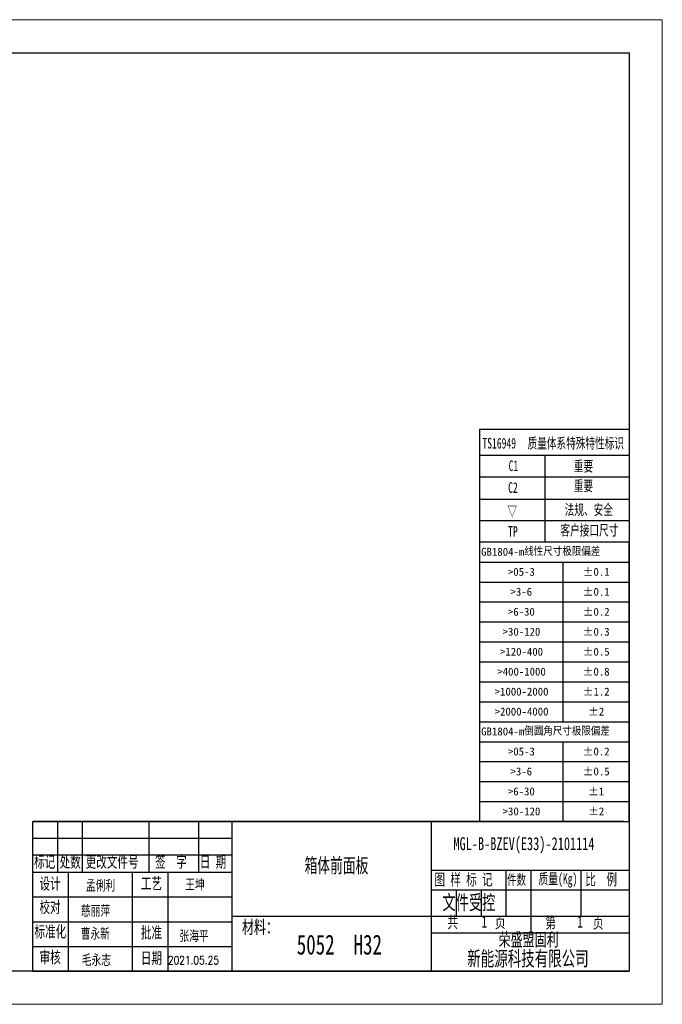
# Model space of a CAD drawing. Header units: millimetres. Extents: x 16930 to 20710, y -2995 to -322.
# Tile 20 of 20: x 18965 to 20710, y -2995 to -322. Entities that reach past the tile are written whole.
import ezdxf
from ezdxf.enums import TextEntityAlignment as Align

# ---------------------------------------------------------------- set-up
doc = ezdxf.new("R2010")
doc.units = ezdxf.units.MM
doc.linetypes.add('EB_DASH', pattern=[6, 3, -3])
doc.layers.get('0').update_dxf_attribs({"linetype": 'CONTINUOUS'})
for name, color, linetype in [('10', 7, 'CONTINUOUS'), ('图框', 7, 'CONTINUOUS'), ('尺寸', 7, 'CONTINUOUS')]:
    doc.layers.add(name, color=color, linetype=linetype)
for name, color, linetype, lineweight in [('1轮廓实线层', 7, 'CONTINUOUS', 30), ('CAXA2', 7, 'EB_DASH', 25), ('from', 2, 'CONTINUOUS', 50)]:
    doc.layers.add(name, color=color, linetype=linetype, lineweight=lineweight)
doc.styles.add('SLDTEXTSTYLE0', font='仿宋GB2312_0.shx', dxfattribs={"bigfont": 'bigfont'})
doc.styles.add('SLDTEXTSTYLE1', font='仿宋GB2312_0.shx', dxfattribs={"width": 0.7, "bigfont": 'bigfont'})
doc.styles.add('SLDTEXTSTYLE2', font='仿宋GB2312_0.shx', dxfattribs={"width": 0.7})
doc.styles.add('SLDTEXTSTYLE3', font='仿宋GB2312_0.shx')
doc.styles.add('UFIDATXT', font='TXT', dxfattribs={"bigfont": 'hzfs.shx'})
doc.styles.add('标准', font='仿宋GB2312_0.shx', dxfattribs={"width": 0.667})

# ---------------------------------------------------------------- blocks, each defined once
blk = doc.blocks.new('SW_TABLEANNOTATION_0')
at = {"layer": '尺寸', "color": 0}
for p, q in [((0, 0), (0, -336)), ((180, 0), (0, 0)), ((180, -336), (180, 0)), ((0, -24), (180, -24)), ((100, -24), (100, -216)), ((0, -48), (180, -48)), ((0, -72), (180, -72)), ((0, -96), (180, -96)), ((0, -120), (180, -120)), ((0, -144), (180, -144)), ((0, -168), (180, -168)), ((0, -192), (180, -192)), ((0, -216), (180, -216)), ((0, -240), (180, -240)), ((100, -240), (100, -336)), ((0, -264), (180, -264)), ((0, -288), (180, -288)), ((0, -312), (180, -312)), ((0, -336), (180, -336))]:
    blk.add_line(p, q, dxfattribs=at)
at = {"layer": '尺寸', "color": 0, "attachment_point": 1}
for s, insert, char_height, style in [('GB1804-m线性尺寸极限偏差', (2, -6.9), 9.525, 'SLDTEXTSTYLE0'), ('>05-3', (34.1, -31), 9.52, 'SLDTEXTSTYLE3'), ('±0.1', (124.1, -31), 9.52, 'SLDTEXTSTYLE3'), ('>3-6', (37.3, -55), 9.52, 'SLDTEXTSTYLE3'), ('±0.1', (124.1, -55), 9.52, 'SLDTEXTSTYLE3'), ('>6-30', (34.1, -79), 9.52, 'SLDTEXTSTYLE3'), ('±0.2', (124.1, -79), 9.52, 'SLDTEXTSTYLE3'), ('>30-120', (27.8, -103), 9.52, 'SLDTEXTSTYLE3'), ('±0.3', (124.1, -103), 9.52, 'SLDTEXTSTYLE3'), ('>120-400', (24.6, -127), 9.52, 'SLDTEXTSTYLE3'), ('±0.5', (124.1, -127), 9.52, 'SLDTEXTSTYLE3'), ('>400-1000', (21.4, -151), 9.52, 'SLDTEXTSTYLE3'), ('±0.8', (124.1, -151), 9.52, 'SLDTEXTSTYLE3'), ('>1000-2000', (18.2, -175), 9.52, 'SLDTEXTSTYLE3'), ('±1.2', (124.1, -175), 9.52, 'SLDTEXTSTYLE3'), ('>2000-4000', (18.2, -199), 9.52, 'SLDTEXTSTYLE3'), ('±2', (130.5, -199), 9.52, 'SLDTEXTSTYLE3'), ('GB1804-m倒圆角尺寸极限偏差', (2, -222.9), 9.525, 'SLDTEXTSTYLE0'), ('>05-3', (34.1, -247), 9.52, 'SLDTEXTSTYLE3'), ('±0.2', (124.1, -247), 9.52, 'SLDTEXTSTYLE3'), ('>3-6', (37.3, -271), 9.52, 'SLDTEXTSTYLE3'), ('±0.5', (124.1, -271), 9.52, 'SLDTEXTSTYLE3'), ('>6-30', (34.1, -295), 9.52, 'SLDTEXTSTYLE3'), ('±1', (130.5, -295), 9.52, 'SLDTEXTSTYLE3'), ('>30-120', (27.8, -319), 9.52, 'SLDTEXTSTYLE3'), ('±2', (130.5, -319), 9.52, 'SLDTEXTSTYLE3')]:
    blk.add_mtext(s, dxfattribs=dict(at, insert=insert, char_height=char_height, style=style))
blk = doc.blocks.new('BMS')
at = {"layer": '图框', "color": 0}
for p, q in [((-1.58, 45.13), (-180, 45.13)), ((-180, 0), (-180, 45.13)), ((-180, 45.13), (0, 45.13)), ((-172.39, 29.84), (-172.39, 45.13)), ((-164.96, 29.84), (-164.96, 45.13)), ((-144.9, 29.84), (-144.9, 45.13)), ((-129.86, 29.84), (-129.86, 45.13)), ((-119.83, 0), (-119.83, 45.13)), ((-59.66, 0), (-59.66, 45.13)), ((-180, 40.11), (-119.83, 40.11)), ((-180.02, 35.1), (-119.84, 35.1)), ((-180.02, 29.84), (-119.84, 29.84)), ((-180.02, 29.84), (-119.84, 29.84)), ((-169.16, 0), (-169.16, 29.84)), ((-139.08, 0), (-139.08, 29.84)), ((-59.73, 30.46), (0, 30.46)), ((-37.09, 16.54), (-37.09, 30.46)), ((-29.57, 11.53), (-29.57, 30.46)), ((-14.53, 16.54), (-14.53, 30.46)), ((-59.66, 24.57), (0, 24.57)), ((-52.14, 16.54), (-52.14, 24.57)), ((-44.61, 16.54), (-44.61, 24.57)), ((-179.98, 22.38), (-119.81, 22.38)), ((-179.98, 14.92), (-119.81, 14.92)), ((-119.83, 16.54), (-59.66, 16.54)), ((-59.66, 16.54), (0, 16.54)), ((-59.66, 11.53), (0, 11.53)), ((-180, 7.46), (-119.83, 7.46)), ((-180, 0), (-1.58, 0)), ((-178.75, 0), (-1.58, 0)), ((-180, 0), (-1.58, 0)), ((-178.75, 0), (0, 0))]:
    blk.add_line(p, q, dxfattribs=at)
at = {"layer": '图框', "linetype": 'Continuous'}
blk.add_line((-149.87, 0), (-149.93, 29.84), dxfattribs=at)
at = {"layer": '图框'}
blk.add_line((0, 0), (-180, 0), dxfattribs=at)
blk.add_line((0, 0), (-180, 0), dxfattribs=at)
blk.add_lwpolyline([(0, 45.13), (0, 0)], dxfattribs=at)
at = {"style": '标准', "width": 0.667}
for tag, p in [('工艺_001', (-130.03, 24.57)), ('校对_001', (-159.4, 16.68)), ('标准化_001', (-159.51, 9.77)), ('批准_001', (-129.75, 9.09)), ('审核_001', (-159.25, 1.85)), ('批准日期_001', (-129.64, 1.55))]:
    blk.add_attdef(tag, p, '', height=3.5, dxfattribs=at)
at = {"color": 1, "style": '标准', "width": 0.667}
blk.add_attdef('受控', text='', height=7, dxfattribs=at).set_placement((-48.36, 20.84), align=Align.MIDDLE)
at = {"layer": '图框', "color": 0, "attachment_point": 1, "style": '标准'}
for s, insert, char_height in [('\\fFangSong_GB2312|b0|i0|p34;标记', (-179.59, 34.75), 3.51), ('\\fFangSong_GB2312|b0|i0|p34;处数', (-171.87, 34.75), 3.51), ('\\fFangSong_GB2312|b0|i0|p34; 更改文件号 ', (-165.62, 34.75), 3.51), ('\\fFangSong_GB2312|b0|i0|p34; 签  字 ', (-144.69, 34.75), 3.51), ('\\fFangSong_GB2312|b0|i0|p34; 日 期 ', (-131.17, 34.75), 3.51), ('\\fFangSong_GB2312|b0|i0|p34; 图 样 标 记 ', (-60.35, 29.4), 3.51), ('{\\fSimSun|b0|i0|c134|p2; 质量(Kg) }', (-28.83, 29.49), 3.2348), ('\\fFangSong_GB2312|b0|i0|p34; 比  例 ', (-14.84, 29.42), 3.51), ('{\\fSimSun|b0|i0|c134|p2;设计} ', (-177.94, 28.15), 3.51), ('{\\fSimSun|b0|i0|c134|p2;工艺}', (-147.37, 28.2), 3.51), ('\\fFangSong_GB2312|b0|i0|p34; 件数 ', (-38.28, 29.13), 3.087), ('{\\fSimSun|b0|i0|c134|p2;校对}', (-177.94, 21.06), 3.4856), ('\\fFangSong_GB2312|b0|i0|p34;材料：', (-116.85, 15.29), 3.9789), ('{\\fSimSun|b0|i0|c134|p2;共   }    {\\fSimSun|b0|i0|c134|p2;页}', (-54.84, 16.53), 3.51), ('{\\fSimSun|b0|i0|c134|p2;第   }    {\\fSimSun|b0|i0|c134|p2;页}', (-25.3, 16.39), 3.51), ('{\\fFangSong_GB2312|b0|i0|c134|p34; 标准化 }', (-181.07, 13.7), 3.51), ('{\\fSimSun|b0|i0|c134|p2;批准}', (-147.37, 13.38), 3.51), ('荣盛盟固利', (-39.4, 11.53), 3.979), ('{\\fSimSun|b0|i0|c134|p2;审核}', (-177.94, 5.96), 3.51), ('{\\fSimSun|b0|i0|c134|p2;日期}', (-147.37, 5.72), 3.51), ('新能源科技有限公司', (-48.87, 6.05), 4.476)]:
    blk.add_mtext(s, dxfattribs=dict(at, insert=insert, char_height=char_height))
at = {"layer": '图框', "color": 0, "style": '标准', "width": 0.8}
blk.add_attdef('设计', text='', height=3.51, dxfattribs=at).set_placement((-159.53, 24), align=Align.CENTER)

msp = doc.modelspace()

# ---------------------------------------------------------------- linework, layer by layer
at = {"layer": '1轮廓实线层', "lineweight": -3}
msp.add_line((20214.03, -1433.69), (20620.36, -1433.69), dxfattribs=at)
at = {"layer": 'CAXA2', "linetype": 'Continuous'}
for p, q in [((20214.03, -1433.69), (20214.03, -1740.31)), ((20214.03, -1504.63), (20620.45, -1504.63)), ((20391.23, -1504.63), (20391.23, -1740.31)), ((20214.03, -1562.9), (20620.45, -1562.9)), ((20214.03, -1623.76), (20620.45, -1623.76)), ((20214.03, -1682.03), (20620.45, -1682.03)), ((20214.03, -1682.03), (20620.45, -1682.03))]:
    msp.add_line(p, q, dxfattribs=at)
at = {"layer": '图框', "linetype": 'Continuous', "lineweight": 18}
for p, q in [((16930.45, -322.12), (20710.45, -322.12)), ((20710.45, -322.12), (20710.45, -2995.12)), ((20710.45, -1267.12), (20710.45, -322.12)), ((20710.45, -2212.12), (20710.45, -1267.12)), ((20710.45, -2995.12), (20710.45, -2212.12)), ((16930.45, -2995.12), (20710.45, -2995.12)), ((20710.45, -2995.12), (16930.45, -2995.12))]:
    msp.add_line(p, q, dxfattribs=at)
at = {"layer": '图框'}
for p, q in [((17155.45, -412.12), (20620.45, -412.12)), ((20620.45, -412.12), (20620.45, -2905.12)), ((20620.45, -2905.12), (17155.45, -2905.12))]:
    msp.add_line(p, q, dxfattribs=at)
at = {"layer": '图框', "color": 0}
for p, q in [((20606.2, -2498.97), (19000.45, -2498.97)), ((19000.45, -2498.97), (20620.45, -2498.97)), ((19000.45, -2905.12), (20606.2, -2905.12)), ((19011.74, -2905.12), (20606.2, -2905.12))]:
    msp.add_line(p, q, dxfattribs=at)

# ---------------------------------------------------------------- block references
ref = msp.add_blockref('BMS', (20620.45, -2905.12), dxfattribs=dict(xscale=9, yscale=9, zscale=9))
ref.add_attrib('受控', '文件受控', dxfattribs={"height": 45, "style": 'UFIDATXT', "width": 0.8}).set_placement((20185.19, -2717.59), align=Align.MIDDLE)
ref.add_attrib('设计', '孟俐利', dxfattribs={"layer": '图框', "color": 0, "height": 31.59, "style": 'UFIDATXT', "width": 0.8}).set_placement((19184.65, -2689.08), align=Align.CENTER)
ref.add_attrib('工艺_001', '王坤', (19414.58, -2686.62), dxfattribs={"height": 31.5, "style": 'UFIDATXT', "width": 0.8})
ref.add_attrib('校对_001', '慈丽萍', (19131.42, -2757.65), dxfattribs={"height": 31.5, "style": 'UFIDATXT', "width": 0.8})
ref.add_attrib('标准化_001', '曹永新', (19130.63, -2819.97), dxfattribs={"height": 31.5, "style": 'UFIDATXT', "width": 0.8})
ref.add_attrib('审核_001', '毛永志', (19133.79, -2891.22), dxfattribs={"height": 31.5, "style": 'UFIDATXT', "width": 0.8})
ref.add_attrib('批准_001', '张海平', (19398.91, -2826.13), dxfattribs={"height": 31.5, "style": 'UFIDATXT', "width": 0.8})
ref.add_attrib('批准日期_001', '2021.05.25', (19367.49, -2886.67), dxfattribs={"height": 22.5, "style": 'UFIDATXT', "width": 0.8})
at = {"layer": '尺寸', "xscale": 2.257919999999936, "yscale": 2.257919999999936, "zscale": 2.257919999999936}
msp.add_blockref('SW_TABLEANNOTATION_0', (20214.03, -1740.31), dxfattribs=at)

# ---------------------------------------------------------------- texts
at = {"layer": '10', "attachment_point": 2, "style": 'SLDTEXTSTYLE2'}
for s, insert, char_height in [('MGL-B-BZEV(E33)-2101114', (20334.74, -2541.53), 35), ('5052  H32', (19833.32, -2806.01), 54)]:
    msp.add_mtext(s, dxfattribs=dict(at, insert=insert, char_height=char_height))
at = {"layer": 'from', "color": 6, "style": '标准', "width": 0.667}
for s, height, p in [('TS16949', 28.784, (20221.81, -1486.29)), (' 质量体系特殊特性标识', 28.7839, (20331.4, -1486.29)), ('C1', 28.784, (20293.03, -1547.39)), ('重要', 28.784, (20470.45, -1548.53)), ('重要', 28.784, (20469.94, -1601.94)), ('C2', 28.784, (20291.65, -1606.66)), ('▽', 28.78, (20289.65, -1670.82)), ('法规、安全', 28.784, (20445.34, -1666.8)), ('TP', 28.784, (20291.65, -1725.79)), ('客户接口尺寸', 28.784, (20433.92, -1722.37))]:
    msp.add_text(s, height=height, dxfattribs=at).set_placement(p)
at = {"layer": '图框', "attachment_point": 2}
for s, insert, char_height, style in [('箱体前面板', (19825.35, -2597.18), 45, 'SLDTEXTSTYLE1'), ('1', (20226.88, -2755.59), 31.5, 'SLDTEXTSTYLE2'), ('1', (20486.94, -2755.59), 31.5, 'SLDTEXTSTYLE2')]:
    msp.add_mtext(s, dxfattribs=dict(at, insert=insert, char_height=char_height, style=style))

doc.saveas('drawing.dxf')
